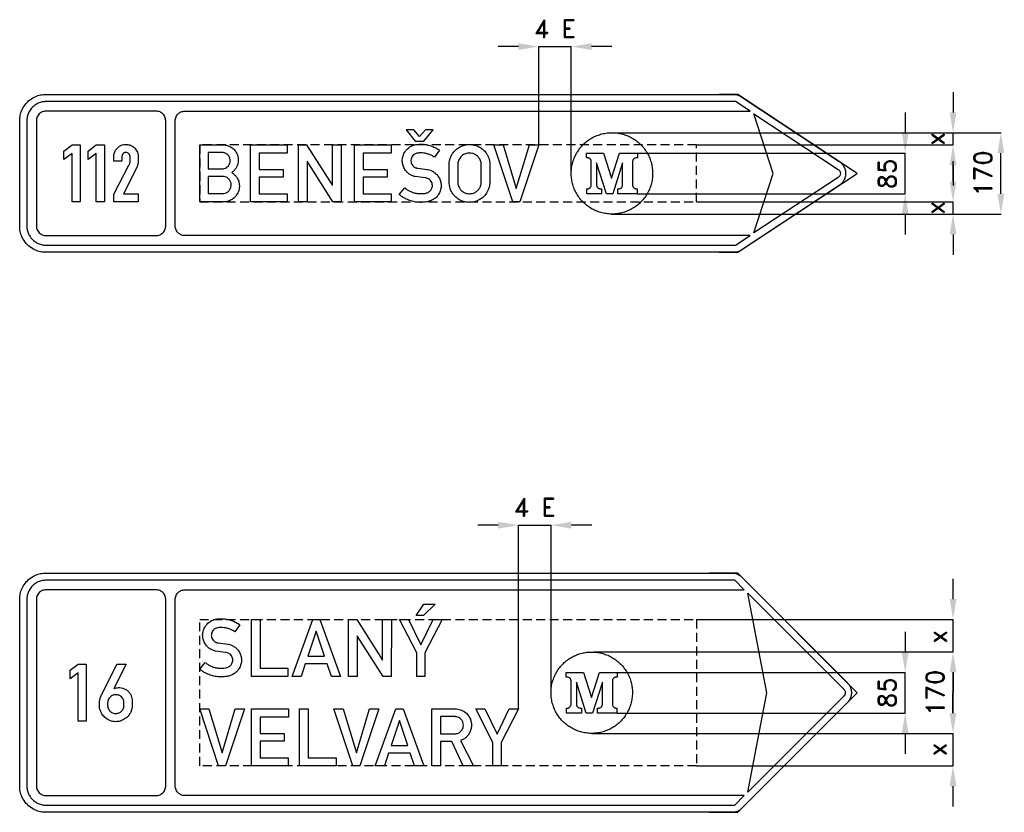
# Model space of a CAD drawing. Header units: millimetres. Extents: x -250 to 9561, y -312 to 1725.
# Tile 4 of 4: x 7504 to 9561, y 0 to 1656. Entities that reach past the tile are written whole.
import ezdxf

# ---------------------------------------------------------------- set-up
doc = ezdxf.new("R2010")
doc.units = ezdxf.units.MM
doc.header["$LTSCALE"] = 5
doc.linetypes.add('ČÁRKOVANÁX2', pattern=[1.5, 1, -0.5])
doc.layers.add('Kóty', color=2, linetype='Continuous')
doc.layers.add('Značka', color=7, linetype='Continuous')
doc.styles.get("Standard").update_dxf_attribs({"font": 'romand.shx', "height": 37.5})

msp = doc.modelspace()

# ---------------------------------------------------------------- linework, layer by layer
at = {"layer": 'Kóty'}
for p, q in [((8545.7, 1600.1), (8503.2, 1600.1)), ((8588.2, 1394.7), (8588.2, 1600.3)), ((8588.2, 1600.1), (8656.2, 1600.1)), ((8656.2, 1333.2), (8656.2, 1600.3)), ((8741.2, 1600.1), (8698.7, 1600.1)), ((9453.9, 1505.2), (9453.9, 1462.7)), ((9353.9, 1462.7), (9353.9, 1420.2)), ((8740.7, 1420.2), (9554.1, 1420.2)), ((8917.9, 1394.7), (9454.1, 1394.7)), ((8794.3, 1377.7), (9354.1, 1377.7)), ((9453.9, 1318.2), (9453.9, 1360.7)), ((9553.9, 1292.7), (9553.9, 1377.7)), ((9453.9, 1352.2), (9453.9, 1309.7)), ((8793.8, 1292.7), (9354.1, 1292.7)), ((8917.9, 1275.7), (9454.1, 1275.7)), ((8740.1, 1250.2), (9454.1, 1250.2)), ((8740.1, 1250.2), (9554.1, 1250.2)), ((9353.9, 1250.2), (9353.9, 1207.7)), ((9453.9, 1207.7), (9453.9, 1165.2)), ((8503.5, 599.9), (8461, 599.9)), ((8546, 216), (8546, 600.1)), ((8546, 599.9), (8614, 599.9)), ((8614, 249.5), (8614, 600.1)), ((8699, 599.9), (8656.5, 599.9)), ((9453.9, 445.5), (9453.9, 488)), ((8917.8, 403), (9454.1, 403)), ((9353.9, 377.4), (9353.9, 334.9)), ((8703.6, 335), (9454.1, 335)), ((8752.2, 292.4), (9354.1, 292.4)), ((9453.9, 292.5), (9453.9, 250)), ((9453.9, 207.4), (9453.9, 292.4)), ((9453.7, 207.4), (9453.7, 249.9)), ((8751.6, 207.4), (9354.1, 207.4)), ((8699.5, 164.9), (9454.1, 164.9)), ((8704.3, 164.9), (9453.9, 164.9)), ((9353.9, 164.9), (9353.9, 122.4)), ((8918, 96.9), (9453.9, 96.9)), ((9453.7, 54.4), (9453.7, 11.9))]:
    msp.add_line(p, q, dxfattribs=at)
for points in [[(9453.9, 1394.7), (9453.9, 1420.2)], [(9353.9, 1292.7), (9353.9, 1377.7)], [(9453.9, 1250.2), (9453.9, 1275.7)], [(9453.9, 334.9), (9453.9, 402.9)], [(9353.9, 207.4), (9353.9, 292.4)], [(9453.9, 96.9), (9453.9, 164.9)]]:
    msp.add_lwpolyline(points, dxfattribs=at)
for points in [[(8545.7, 1607.2), (8545.7, 1593), (8588.2, 1600.1)], [(8698.7, 1607.2), (8698.7, 1593), (8656.2, 1600.1)], [(9446.8, 1462.7), (9461, 1462.7), (9453.9, 1420.2)], [(9346.8, 1420.2), (9361, 1420.2), (9353.9, 1377.7)], [(9546.8, 1377.7), (9561, 1377.7), (9553.9, 1420.2)], [(9446.8, 1352.2), (9461, 1352.2), (9453.9, 1394.7)], [(9446.8, 1318.2), (9461, 1318.2), (9453.9, 1275.7)], [(9346.8, 1250.2), (9361, 1250.2), (9353.9, 1292.7)], [(9546.8, 1292.7), (9561, 1292.7), (9553.9, 1250.2)], [(9446.8, 1207.7), (9461, 1207.7), (9453.9, 1250.2)], [(8503.5, 607), (8503.5, 592.8), (8546, 599.9)], [(8656.5, 607), (8656.5, 592.8), (8614, 599.9)], [(9446.8, 445.5), (9461, 445.5), (9453.9, 403)], [(9346.8, 334.9), (9361, 334.9), (9353.9, 292.4)], [(9446.8, 292.5), (9461, 292.5), (9453.9, 335)], [(9446.8, 292.4), (9461, 292.4), (9453.9, 334.9)], [(9346.8, 164.9), (9361, 164.9), (9353.9, 207.4)], [(9446.6, 207.4), (9460.8, 207.4), (9453.7, 164.9)], [(9446.8, 207.4), (9461, 207.4), (9453.9, 164.9)], [(9446.6, 54.4), (9460.8, 54.4), (9453.7, 96.9)]]:
    msp.add_solid(points, dxfattribs=at)
at = {"layer": 'Značka', "color": 5}
for points in [[(7558.9, 1170.2), (7556, 1170.3), (7553.1, 1170.5, -0.055717), (7541.9, 1172.8, -0.056169), (7531.4, 1177.6, -0.069686), (7519.9, 1186.2, -0.068355), (7511.3, 1197.7, -0.05643), (7506.4, 1208.2, -0.061123), (7504.2, 1219.4, -0.012203), (7504, 1222.3, -0.004068), (7503.9, 1225.2), (7503.9, 1445.2, -0.003578), (7504, 1448.1, -0.010727), (7504.2, 1450.9, -0.055715), (7506.5, 1462.2, -0.056163), (7511.3, 1472.7, -0.069691), (7519.9, 1484.1, -0.068358), (7531.4, 1492.8, -0.056432), (7541.9, 1497.6, -0.061128), (7553.1, 1499.9), (7556, 1500.1), (7558.9, 1500.2), (8996.4, 1500.2), (8997.1, 1500.2, -0.006036), (8997.8, 1500.1, -0.031284), (9000.7, 1499.8, -0.030287), (9003.6, 1499.1, -0.031363), (9006.3, 1498.1, -0.034691), (9008.9, 1496.8), (9009.5, 1496.4), (9010.2, 1496.1), (9216, 1360.2), (9217.2, 1359.4), (9218.3, 1358.5, -0.052588), (9222.6, 1354.3, -0.052731), (9225.9, 1349.4, -0.065605), (9228.6, 1342.5, -0.065801), (9229.4, 1335.2, -0.065493), (9228.6, 1327.9, -0.063858), (9225.9, 1321, -0.052748), (9222.6, 1316, -0.0576), (9218.3, 1311.9), (9217.2, 1311), (9216, 1310.1), (9010.2, 1174.3), (9009.5, 1173.9), (9008.9, 1173.6, -0.031314), (9006.3, 1172.2, -0.030289), (9003.6, 1171.2, -0.031354), (9000.7, 1170.5, -0.034674), (8997.8, 1170.2, -0.006865), (8997.1, 1170.2, -0.002263), (8996.4, 1170.2), (7558.9, 1170.2)], [(9029.7, 1205.2), (7848.9, 1205.2), (7847.8, 1205.2), (7846.8, 1205.3, -0.055726), (7842.7, 1206.1, -0.056165), (7838.9, 1207.9, -0.069701), (7834.7, 1211, -0.06835), (7831.6, 1215.2, -0.056428), (7829.8, 1219, -0.061122), (7829, 1223.1, -0.012228), (7828.9, 1224.1, -0.004056), (7828.9, 1225.2), (7828.9, 1445.2, -0.00359), (7828.9, 1446.2, -0.010759), (7829, 1447.3, -0.055709), (7829.8, 1451.4, -0.056159), (7831.6, 1455.2, -0.069682), (7834.7, 1459.3, -0.068367), (7838.9, 1462.5, -0.056439), (7842.7, 1464.3, -0.061113), (7846.8, 1465.1), (7847.8, 1465.1), (7848.9, 1465.2), (9029.7, 1465.2), (8999.4, 1485.2), (7558.9, 1485.2), (7556.8, 1485.1), (7554.7, 1485, 0.055713), (7546.5, 1483.3, 0.056169), (7538.9, 1479.8, 0.069689), (7530.6, 1473.5, 0.068351), (7524.2, 1465.2, 0.056428), (7520.7, 1457.5, 0.061122), (7519.1, 1449.4, 0.012203), (7519, 1447.3, 0.004071), (7518.9, 1445.2), (7518.9, 1225.2, 0.003578), (7519, 1223.1, 0.010726), (7519.1, 1221, 0.055716), (7520.8, 1212.8, 0.056165), (7524.2, 1205.2, 0.069688), (7530.6, 1196.9, 0.068355), (7538.9, 1190.5, 0.056435), (7546.5, 1187, 0.061122), (7554.7, 1185.4), (7556.8, 1185.3), (7558.9, 1185.2), (8999.4, 1185.2), (9029.7, 1205.2)], [(7538.9, 1445.2), (7538.9, 1225.2), (7538.9, 1224.1, 0.010719), (7539, 1223.1, 0.05571), (7539.8, 1219, 0.056163), (7541.6, 1215.2, 0.069688), (7544.7, 1211, 0.068364), (7548.9, 1207.9, 0.056428), (7552.7, 1206.1, 0.061129), (7556.8, 1205.3), (7557.8, 1205.2), (7558.9, 1205.2), (7788.9, 1205.2), (7789.9, 1205.2), (7791, 1205.3, 0.055728), (7795.1, 1206.1, 0.056168), (7798.9, 1207.9, 0.069701), (7803.1, 1211, 0.068355), (7806.2, 1215.2, 0.056435), (7808, 1219, 0.061122), (7808.8, 1223.1, 0.0122), (7808.9, 1224.1, 0.004085), (7808.9, 1225.2), (7808.9, 1445.2), (7808.9, 1446.2, 0.010701), (7808.8, 1447.3, 0.055709), (7807.9, 1451.4, 0.056165), (7806.2, 1455.2, 0.069691), (7803.1, 1459.3, 0.068364), (7798.9, 1462.5, 0.056441), (7795.1, 1464.3, 0.061114), (7791, 1465.1), (7789.9, 1465.1), (7788.9, 1465.2), (7558.9, 1465.2), (7557.8, 1465.1), (7556.8, 1465.1, 0.055698), (7552.7, 1464.2, 0.056169), (7548.9, 1462.5, 0.069684), (7544.7, 1459.4, 0.068356), (7541.6, 1455.2, 0.056428), (7539.8, 1451.4, 0.061122), (7539, 1447.3, 0.012207), (7538.9, 1446.2, 0.004067), (7538.9, 1445.2)], [(7538.9, 1445.2), (7538.9, 1225.2), (7538.9, 1224.1, 0.010719), (7539, 1223.1, 0.05571), (7539.8, 1219, 0.056163), (7541.6, 1215.2, 0.069688), (7544.7, 1211, 0.068364), (7548.9, 1207.9, 0.056428), (7552.7, 1206.1, 0.061129), (7556.8, 1205.3), (7557.8, 1205.2), (7558.9, 1205.2), (7788.9, 1205.2), (7789.9, 1205.2), (7791, 1205.3, 0.055728), (7795.1, 1206.1, 0.056168), (7798.9, 1207.9, 0.069701), (7803.1, 1211, 0.068355), (7806.2, 1215.2, 0.056435), (7808, 1219, 0.061122), (7808.8, 1223.1, 0.0122), (7808.9, 1224.1, 0.004085), (7808.9, 1225.2), (7808.9, 1445.2), (7808.9, 1446.2, 0.010701), (7808.8, 1447.3, 0.055709), (7807.9, 1451.4, 0.056165), (7806.2, 1455.2, 0.069691), (7803.1, 1459.3, 0.068364), (7798.9, 1462.5, 0.056441), (7795.1, 1464.3, 0.061114), (7791, 1465.1), (7789.9, 1465.1), (7788.9, 1465.2), (7558.9, 1465.2), (7557.8, 1465.1), (7556.8, 1465.1, 0.055698), (7552.7, 1464.2, 0.056169), (7548.9, 1462.5, 0.069684), (7544.7, 1459.4, 0.068356), (7541.6, 1455.2, 0.056428), (7539.8, 1451.4, 0.061122), (7539, 1447.3, 0.012207), (7538.9, 1446.2, 0.004067), (7538.9, 1445.2)], [(9038, 1210.7), (9078, 1335.2), (9038, 1459.7), (9214, 1343.5), (9214.4, 1343.2), (9214.8, 1342.9, -0.052589), (9216.2, 1341.6, -0.052735), (9217.3, 1339.9, -0.065609), (9218.2, 1337.6, -0.065881), (9218.5, 1335.2, -0.065543), (9218.2, 1332.7, -0.063794), (9217.3, 1330.4, -0.052792), (9216.2, 1328.8, -0.05763), (9214.8, 1327.4), (9214.4, 1327.1), (9214, 1326.8), (9038, 1210.7)], [(7700.5, 1275.7), (7700.5, 1291.6), (7732.2, 1352.2), (7732.7, 1353), (7733.1, 1353.9, 0.0252), (7733.6, 1355), (7733.9, 1356.2, 0.017076), (7734.2, 1357.3, 0.03791), (7734.4, 1358.5, 0.013918), (7734.4, 1358.9, 0.004614), (7734.4, 1359.4), (7734.4, 1370.5), (7734.4, 1371.1, 0.016622), (7734.3, 1371.6, 0.08198), (7733.6, 1373.7, 0.063953), (7732.4, 1375.5, 0.077652), (7730.2, 1377.4, 0.090373), (7727.6, 1378.5, 0.119807), (7723.8, 1378.5, 0.119959), (7720.4, 1376.8, 0.105402), (7718.3, 1374.3, 0.117474), (7717.4, 1371.2, 0.013256), (7717.4, 1370.8, 0.004417), (7717.4, 1370.4), (7717.4, 1360.5), (7700.5, 1360.5), (7700.5, 1371.2, -0.001441), (7700.5, 1371.8, -0.004437), (7700.5, 1372.3, -0.043388), (7701.1, 1376.3, -0.044629), (7702.4, 1380, -0.08393), (7706.5, 1386.7, -0.078534), (7712.7, 1391.8, -0.063899), (7718.3, 1394.5, -0.067317), (7724.5, 1395.7, -0.100459), (7733.8, 1394.5, -0.097005), (7742.3, 1389.7, -0.102915), (7748.9, 1381.7, -0.126679), (7751.4, 1372.1), (7751.4, 1371.6), (7751.4, 1371), (7751.4, 1359.3, -0.001379), (7751.4, 1358.9, -0.004025), (7751.4, 1358.5, -0.021197), (7751.2, 1356.5, -0.012393), (7750.8, 1354.5, -0.016368), (7750.3, 1352.1, -0.029102), (7749.5, 1349.7), (7749.4, 1349.4), (7749.3, 1349), (7720.7, 1292.7), (7751.5, 1292.7), (7751.5, 1275.7), (7700.5, 1275.7)], [(7879.9, 1275.7), (7879.9, 1394.7), (7928.8, 1394.7), (7930, 1394.6), (7931.2, 1394.6, -0.053523), (7937.9, 1393.4, -0.058874), (7944.3, 1390.8, -0.084098), (7952.1, 1384.8, -0.083987), (7957.5, 1376.7, -0.052898), (7959.6, 1371, -0.048086), (7960.6, 1364.9, -0.047699), (7960.4, 1358.8, -0.051694), (7959.1, 1352.8, -0.05781), (7956.3, 1346.6, -0.056927), (7952.2, 1341.2, -0.019005), (7950.6, 1339.6, -0.01918), (7949, 1338.2), (7948.1, 1337.5), (7947.2, 1336.8), (7948.4, 1335.9), (7949.6, 1335, -0.045536), (7954.5, 1330.5, -0.053985), (7958.5, 1325.1, -0.077426), (7962, 1316.5, -0.076327), (7962.8, 1307.3, -0.084936), (7960.7, 1297, -0.082722), (7955.3, 1287.9, -0.067284), (7949.3, 1282, -0.06755), (7941.9, 1277.9, -0.045463), (7936.7, 1276.3, -0.04876), (7931.3, 1275.7), (7930.3, 1275.7), (7929.3, 1275.7), (7879.9, 1275.7)], [(7898, 1378.7), (7898, 1344.7), (7926.5, 1344.7), (7927.6, 1344.8), (7928.8, 1344.8, 0.091638), (7933.8, 1346.2, 0.080749), (7938.2, 1349.3, 0.08131), (7941.6, 1353.5, 0.086095), (7943.4, 1358.6, 0.08746), (7943.6, 1364.1, 0.085843), (7941.9, 1369.3, 0.081925), (7938.9, 1373.6, 0.078646), (7934.6, 1376.8, 0.046715), (7932, 1378, 0.054002), (7929.2, 1378.6), (7928.6, 1378.6), (7927.9, 1378.7), (7898, 1378.7)], [(8308.6, 1304.9), (8309.8, 1303.9, 0.007148), (8310.9, 1303, 0.039109), (8316.4, 1299.4, 0.032087), (8322.3, 1296.6, 0.03265), (8328.7, 1294.4, 0.039891), (8335.3, 1293.2, 0.024489), (8339.7, 1292.8, 0.01432), (8344.2, 1292.9, 0.035312), (8350.9, 1293.4, 0.084135), (8357.2, 1295.5, 0.055206), (8360.1, 1297.4, 0.056025), (8362.6, 1299.9, 0.0573), (8364.5, 1302.8, 0.056926), (8365.7, 1306.1, 0.062845), (8366.1, 1309.9, 0.064434), (8365.6, 1313.7, 0.085849), (8363.6, 1318.5, 0.089188), (8360, 1322.3, 0.07182), (8356.3, 1324.5, 0.059307), (8352.1, 1325.7), (8351.6, 1325.7), (8351.1, 1325.8), (8330.4, 1328.5), (8329.5, 1328.7), (8328.7, 1329, -0.017774), (8324.7, 1330.3, -0.032305), (8320.9, 1332, -0.062187), (8315, 1336, -0.05528), (8310.2, 1341.3, -0.068822), (8305.6, 1349.4, -0.072887), (8303.5, 1358.4, -0.074674), (8303.7, 1367.6, -0.072264), (8306.7, 1376.4, -0.094601), (8314.2, 1386.8, -0.103593), (8325, 1393.5, -0.055203), (8331.8, 1395.4, -0.035096), (8338.8, 1396.1, -0.029409), (8346.8, 1396, -0.030642), (8354.7, 1394.8, -0.032942), (8363.2, 1392.6, -0.029909), (8371.3, 1389.3, -0.019585), (8375.5, 1387.3, -0.028937), (8379.4, 1384.8), (8380.2, 1384.2), (8380.9, 1383.7), (8370.7, 1369), (8369.4, 1369.9, 0.005195), (8368, 1370.7, 0.031818), (8361.7, 1373.8, 0.035472), (8355.1, 1376.1, 0.037908), (8348.3, 1377.5, 0.035605), (8341.3, 1377.9, 0.05695), (8333.8, 1377.2, 0.118684), (8327.3, 1374.1, 0.089577), (8324, 1370.5, 0.077151), (8322, 1366, 0.050974), (8321.4, 1362.9, 0.055001), (8321.5, 1359.8, 0.07657), (8322.7, 1355.4, 0.07019), (8325.2, 1351.6, 0.053199), (8327.5, 1349.2, 0.057403), (8330.3, 1347.4, 0.030535), (8331.8, 1346.7, 0.032979), (8333.4, 1346.3, 0.019644), (8334.6, 1346, 0.006504), (8335.9, 1345.9), (8355.5, 1343.3), (8356.2, 1343.2, -0.005717), (8356.8, 1343.1, -0.057691), (8362.4, 1341.6, -0.045357), (8367.5, 1339, -0.062114), (8374.4, 1333.6, -0.068461), (8379.6, 1326.8, -0.067352), (8383, 1319.1, -0.064545), (8384.2, 1310.8, -0.073543), (8383.3, 1301.2, -0.075693), (8379.5, 1292.3, -0.065672), (8374.5, 1285.7, -0.06668), (8368, 1280.7, -0.056086), (8361, 1277.5, -0.038295), (8353.5, 1275.6, -0.042199), (8342.8, 1274.6, -0.042477), (8332.1, 1275.3, -0.040677), (8321.6, 1277.7, -0.036914), (8311.6, 1281.6, -0.028951), (8305, 1285.1, -0.038935), (8299, 1289.4, -0.006153), (8298, 1290.3), (8297, 1291.2), (8308.6, 1304.9)], [(8401.1, 1354.3), (8401.1, 1355.2), (8401.2, 1356.2, -0.030686), (8401.9, 1361.2, -0.031065), (8403.2, 1366.1, -0.066297), (8407.7, 1375.9, -0.068472), (8414.8, 1384.2, -0.061854), (8422.5, 1390, -0.059931), (8431.4, 1393.7, -0.057342), (8440.5, 1395.5, -0.057584), (8449.9, 1395.1, -0.056914), (8458.8, 1392.8, -0.057499), (8467, 1388.6, -0.055379), (8473.9, 1383, -0.053459), (8479.5, 1376.1, -0.043032), (8482.8, 1370.1, -0.048855), (8484.9, 1363.6, -0.022739), (8485.6, 1360.1, -0.012965), (8486, 1356.5), (8486.1, 1355.9), (8486.1, 1355.4), (8486.1, 1315.5), (8486, 1314.6), (8485.9, 1313.7, -0.035784), (8484.7, 1306.3, -0.047835), (8482.2, 1299.2, -0.07879), (8475.8, 1289.3, -0.073095), (8466.7, 1281.6, -0.060116), (8458.1, 1277.2, -0.059847), (8448.7, 1275, -0.071109), (8437, 1275, -0.074186), (8425.8, 1278.4, -0.06604), (8417, 1283.8, -0.061699), (8409.8, 1291.2, -0.047079), (8405.7, 1297.6, -0.053865), (8402.9, 1304.6, -0.030208), (8401.9, 1309.2, -0.017685), (8401.3, 1313.9), (8401.2, 1315), (8401.1, 1316.1), (8401.1, 1354.3)], [(8419.2, 1354.2), (8419.2, 1316.1), (8419.3, 1315.4), (8419.3, 1314.7, 0.037616), (8420, 1310.9, 0.041676), (8421.2, 1307.3, 0.062903), (8424, 1302.4, 0.060173), (8427.9, 1298.3, 0.059427), (8432.5, 1295.2, 0.064329), (8437.6, 1293.2, 0.050505), (8441.9, 1292.6, 0.044565), (8446.2, 1292.8, 0.073918), (8453.6, 1294.7, 0.085005), (8459.9, 1298.8, 0.073628), (8464.1, 1303.7, 0.063589), (8466.9, 1309.5, 0.033193), (8467.7, 1312.5, 0.042637), (8468.1, 1315.5), (8468.1, 1315.8), (8468.1, 1316.2), (8468.1, 1354.1), (8468.1, 1354.8), (8468.1, 1355.5, 0.062598), (8467.4, 1359.6, 0.048312), (8465.8, 1363.6, 0.076906), (8461.4, 1370, 0.08378), (8455.3, 1374.6, 0.069864), (8449.6, 1376.9, 0.066682), (8443.4, 1377.6, 0.088518), (8435, 1376.1, 0.098118), (8427.7, 1371.8, 0.062844), (8424.1, 1367.8, 0.051376), (8421.4, 1363.2, 0.039517), (8420, 1359.4, 0.050738), (8419.3, 1355.5), (8419.3, 1354.9), (8419.2, 1354.2)], [(7898, 1328.9), (7898, 1292.8), (7926.6, 1292.8), (7927.7, 1292.8), (7928.8, 1292.9, 0.058713), (7933.1, 1293.7, 0.063105), (7937, 1295.5, 0.084062), (7941.5, 1299.1, 0.085728), (7944.4, 1304, 0.082254), (7945.8, 1309.3, 0.080975), (7945.4, 1314.7, 0.088842), (7943, 1320.4, 0.084254), (7938.9, 1325, 0.065597), (7935.2, 1327.4, 0.080399), (7931, 1328.6), (7929.9, 1328.8), (7928.7, 1328.9), (7898, 1328.9)], [(7503.9, 54.9), (7503.9, 444.9, -0.003577), (7504, 447.8, -0.010727), (7504.2, 450.7, -0.055715), (7506.5, 461.9, -0.056166), (7511.3, 472.4, -0.069689), (7519.9, 483.9, -0.068353), (7531.4, 492.6, -0.056425), (7541.9, 497.4, -0.061123), (7553.1, 499.6), (7556, 499.8), (7558.9, 499.9), (8993.5, 499.9), (8994.5, 499.9, -0.008068), (8995.5, 499.9, -0.042023), (8999.4, 499.3, -0.0409), (9003.1, 498, -0.042253), (9006.6, 496.3, -0.046616), (9009.8, 493.9), (9010.5, 493.3), (9011.2, 492.6), (9232.7, 271.1), (9233.7, 270), (9234.8, 268.8, -0.055728), (9238.2, 263.6, -0.056158), (9240.4, 257.7, -0.069695), (9241.5, 249.9, -0.06834), (9240.4, 242.2, -0.056405), (9238.3, 236.3, -0.06112), (9234.8, 231.1), (9233.8, 229.9), (9232.7, 228.7), (9011.2, 7.3), (9010.5, 6.6), (9009.8, 5.9, -0.042026), (9006.6, 3.6, -0.040912), (9003.1, 1.8, -0.042256), (8999.4, 0.6, -0.046626), (8995.5, 0, -0.009281), (8994.5, 0, -0.003092), (8993.5, -0.1), (7558.9, -0.1, -0.003577), (7556, 0, -0.010727), (7553.1, 0.2, -0.055715), (7541.9, 2.5, -0.056166), (7531.4, 7.3, -0.06969), (7519.9, 16, -0.068355), (7511.3, 27.4, -0.056428), (7506.4, 37.9, -0.061122), (7504.2, 49.2, -0.012202), (7504, 52.1, -0.004068), (7503.9, 54.9)], [(9017.7, 34.9), (7848.9, 34.9, -0.003576), (7847.8, 35, -0.010723), (7846.8, 35, -0.055716), (7842.7, 35.9, -0.056165), (7838.9, 37.6, -0.069688), (7834.7, 40.8, -0.068355), (7831.6, 44.9, -0.056435), (7829.8, 48.8, -0.061122), (7829, 52.8), (7828.9, 53.9), (7828.9, 54.9), (7828.9, 444.9, -0.00359), (7828.9, 446, -0.010705), (7829, 447, -0.055714), (7829.8, 451.1, -0.056168), (7831.6, 454.9, -0.069687), (7834.7, 459.1, -0.068351), (7838.9, 462.3, -0.056435), (7842.7, 464, -0.061122), (7846.8, 464.8), (7847.8, 464.9), (7848.9, 464.9), (9017.7, 464.9), (8997.7, 484.9), (7558.9, 484.9), (7556.8, 484.9), (7554.7, 484.7, 0.055713), (7546.5, 483, 0.056166), (7538.9, 479.6, 0.069689), (7530.6, 473.3, 0.068357), (7524.2, 464.9, 0.056427), (7520.7, 457.3, 0.061122), (7519.1, 449.1, 0.012202), (7519, 447, 0.004069), (7518.9, 444.9), (7518.9, 54.9, 0.003578), (7519, 52.8, 0.010727), (7519.1, 50.8, 0.055714), (7520.8, 42.6, 0.056165), (7524.2, 34.9, 0.06969), (7530.6, 26.6, 0.068355), (7538.9, 20.3, 0.056428), (7546.5, 16.8, 0.061122), (7554.7, 15.2, 0.012202), (7556.8, 15, 0.004068), (7558.9, 14.9), (8997.7, 14.9), (9017.7, 34.9)], [(7558.9, 34.9), (7788.9, 34.9, 0.003577), (7789.9, 35, 0.010731), (7791, 35, 0.055714), (7795.1, 35.9, 0.056165), (7798.9, 37.6, 0.069687), (7803.1, 40.8, 0.068355), (7806.2, 44.9, 0.056435), (7808, 48.8, 0.061122), (7808.8, 52.8), (7808.9, 53.9), (7808.9, 54.9), (7808.9, 444.9, 0.00359), (7808.9, 446, 0.010705), (7808.8, 447, 0.055712), (7807.9, 451.1, 0.056171), (7806.2, 454.9, 0.069694), (7803.1, 459.1, 0.068355), (7798.9, 462.3, 0.056422), (7795.1, 464, 0.061129), (7791, 464.8), (7789.9, 464.9), (7788.9, 464.9), (7558.9, 464.9), (7557.8, 464.9), (7556.8, 464.8, 0.055727), (7552.7, 464, 0.056163), (7548.9, 462.3, 0.069694), (7544.7, 459.1, 0.068359), (7541.6, 454.9, 0.056432), (7539.8, 451.1, 0.061123), (7539, 447, 0.012205), (7538.9, 446, 0.004068), (7538.9, 444.9), (7538.9, 54.9, 0.003575), (7538.9, 53.9, 0.010724), (7539, 52.8, 0.055714), (7539.8, 48.8, 0.056165), (7541.6, 44.9, 0.06969), (7544.7, 40.8, 0.068356), (7548.9, 37.6, 0.056428), (7552.7, 35.9, 0.061122), (7556.8, 35, 0.012203), (7557.8, 35, 0.004064), (7558.9, 34.9)], [(9024.8, 42), (9064.8, 249.9), (9024.8, 457.9), (9225.6, 257), (9226, 256.6), (9226.3, 256.2), (9227.5, 254.5), (9228.2, 252.5, -0.06968), (9228.6, 249.9, -0.068354), (9228.2, 247.3), (9227.5, 245.4), (9226.3, 243.6), (9226, 243.2), (9225.6, 242.9), (9024.8, 42)], [(7891.6, 313.1), (7892.7, 312.2, 0.007165), (7893.8, 311.3, 0.039105), (7899.3, 307.7, 0.032085), (7905.2, 304.8, 0.032647), (7911.6, 302.6, 0.039896), (7918.2, 301.4, 0.024482), (7922.6, 301.1, 0.01432), (7927.1, 301.1, 0.035317), (7933.9, 301.7, 0.08415), (7940.2, 303.8, 0.055194), (7943.1, 305.6, 0.056043), (7945.5, 308.1, 0.057317), (7947.4, 311.1, 0.056924), (7948.6, 314.4, 0.062814), (7949.1, 318.2, 0.064426), (7948.6, 322, 0.085858), (7946.5, 326.8, 0.089188), (7943, 330.6, 0.071827), (7939.2, 332.7, 0.059295), (7935.1, 333.9), (7934.6, 334), (7934, 334.1), (7913.3, 336.7), (7912.5, 337), (7911.6, 337.2, -0.017778), (7907.6, 338.6, -0.032305), (7903.8, 340.3, -0.062184), (7897.9, 344.3, -0.055274), (7893.1, 349.6, -0.068822), (7888.5, 357.6, -0.072902), (7886.4, 366.6, -0.074671), (7886.6, 375.8, -0.072262), (7889.6, 384.7, -0.094608), (7897.1, 395.1, -0.103595), (7907.9, 401.8, -0.055213), (7914.7, 403.7, -0.035105), (7921.8, 404.4, -0.029413), (7929.7, 404.2, -0.030642), (7937.6, 403.1, -0.03294), (7946.1, 400.9, -0.029918), (7954.3, 397.6, -0.019588), (7958.4, 395.5, -0.028926), (7962.3, 393), (7963.1, 392.5), (7963.8, 391.9), (7953.6, 377.3), (7952.3, 378.1, 0.005142), (7951, 378.9, 0.031824), (7944.7, 382.1, 0.035477), (7938, 384.4, 0.037912), (7931.3, 385.8, 0.035614), (7924.2, 386.2, 0.056951), (7916.8, 385.4, 0.118686), (7910.2, 382.4, 0.089576), (7906.9, 378.8, 0.07715), (7904.9, 374.2, 0.050948), (7904.3, 371.1, 0.055001), (7904.4, 368, 0.076574), (7905.6, 363.7, 0.070202), (7908.1, 359.8, 0.053212), (7910.4, 357.4, 0.05742), (7913.2, 355.6, 0.030584), (7914.7, 355, 0.032967), (7916.3, 354.5, 0.019615), (7917.5, 354.3, 0.006528), (7918.8, 354.1), (7938.4, 351.5), (7939.1, 351.5, -0.005678), (7939.8, 351.4, -0.057688), (7945.3, 349.9, -0.045357), (7950.4, 347.2, -0.062112), (7957.3, 341.9, -0.068462), (7962.6, 335, -0.067354), (7965.9, 327.4, -0.064542), (7967.2, 319.1, -0.073536), (7966.2, 309.5, -0.075691), (7962.4, 300.6, -0.065677), (7957.4, 294, -0.066688), (7951, 289, -0.056082), (7944, 285.7, -0.038293), (7936.5, 283.9, -0.042202), (7925.7, 282.8, -0.042474), (7915, 283.6, -0.040683), (7904.5, 285.9, -0.036905), (7894.5, 289.8, -0.028958), (7887.9, 293.3, -0.038944), (7882, 297.6, -0.006141), (7880.9, 298.5), (7879.9, 299.4), (7891.6, 313.1)], [(7726.1, 309.4), (7700.5, 258.5), (7702, 259, -0.008974), (7703.5, 259.5, -0.039139), (7708.1, 260.4, -0.045944), (7712.9, 260.5, -0.066132), (7719.4, 259.4, -0.062058), (7725.4, 256.6, -0.064473), (7730.9, 252.4, -0.067452), (7735.1, 246.9, -0.060648), (7737.6, 241.4, -0.06297), (7738.6, 235.4, -0.00543), (7738.7, 234.7), (7738.7, 234.1), (7738.7, 222.6), (7738.7, 221.7, -0.005624), (7738.7, 220.9, -0.057602), (7737.6, 214.2, -0.056117), (7735.1, 207.9, -0.06555), (7730.5, 201.2, -0.06113), (7724.3, 195.8, -0.069336), (7716.1, 191.3, -0.0745), (7706.9, 189.4, -0.086605), (7696, 190.4, -0.08533), (7686.1, 195, -0.08012), (7678.3, 201.8, -0.076174), (7673.1, 210.7, -0.044512), (7671.4, 215.8, -0.055002), (7670.7, 221.1, -0.006127), (7670.7, 221.9), (7670.7, 222.6), (7670.7, 230.5), (7670.7, 231.2), (7670.8, 231.8, -0.015263), (7671.1, 234.5, -0.023881), (7671.7, 237.2, -0.024147), (7672.4, 239.6, -0.019816), (7673.4, 242, -0.004662), (7673.8, 242.8), (7674.1, 243.6), (7706.9, 309.4), (7726.1, 309.4)], [(7687.6, 229.6), (7687.6, 222.5), (7687.7, 222), (7687.8, 221.4, 0.046132), (7688.8, 217.5, 0.065932), (7690.6, 213.8, 0.065635), (7693, 210.9, 0.058919), (7696, 208.7, 0.067219), (7700, 207, 0.069356), (7704.4, 206.4, 0.072193), (7709.1, 206.9, 0.06872), (7713.4, 208.8, 0.044871), (7715.8, 210.4, 0.047767), (7717.9, 212.5, 0.063447), (7720, 215.8, 0.065649), (7721.2, 219.5, 0.021296), (7721.5, 221, 0.007105), (7721.7, 222.6), (7721.7, 229.5, 0.00309), (7721.6, 230.3, 0.009336), (7721.5, 231.2, 0.051267), (7720.7, 234.5, 0.055525), (7719.2, 237.6, 0.075001), (7716.3, 241.2, 0.07237), (7712.4, 243.8, 0.044089), (7709.8, 244.9, 0.043729), (7707.1, 245.5, 0.018562), (7705.9, 245.6, 0.017925), (7704.7, 245.7, 0.057595), (7700.8, 245.2, 0.060855), (7697.1, 243.9, 0.069266), (7693.4, 241.5, 0.070575), (7690.6, 238.3, 0.064057), (7688.7, 234.7, 0.060753), (7687.8, 230.7, 0.006572), (7687.7, 230.2), (7687.6, 229.6)], [(8364.9, 96.9), (8364.9, 215.9), (8415, 215.9), (8415.7, 215.9, -0.005414), (8416.4, 215.9, -0.052879), (8422, 215.1, -0.045259), (8427.4, 213.2, -0.068751), (8435.4, 208.4, -0.074106), (8441.6, 201.6, -0.062852), (8445.4, 194.9, -0.059665), (8447.4, 187.5, -0.05513), (8447.8, 180.2, -0.055167), (8446.6, 173.1, -0.062309), (8443.6, 165.5, -0.063044), (8438.8, 158.9, -0.052735), (8433.8, 154.4, -0.055197), (8428.1, 151.1), (8426.5, 150.4), (8424.8, 149.7), (8452.1, 96.9), (8430.7, 96.9), (8406.4, 147.9), (8383, 147.9), (8383, 96.9), (8364.9, 96.9)], [(8383, 199.9), (8383, 163.8), (8412.2, 163.8, 0.001998), (8412.9, 163.8, 0.005993), (8413.6, 163.9, 0.040794), (8416.9, 164.4, 0.049412), (8420.1, 165.5, 0.110768), (8426.3, 170, 0.114758), (8430.1, 176.8, 0.085156), (8430.9, 182.1, 0.080084), (8430, 187.4, 0.084075), (8427.3, 192.6, 0.081234), (8423.1, 196.7, 0.067109), (8419.2, 198.9, 0.082128), (8414.8, 199.8), (8414.3, 199.9), (8413.8, 199.9), (8383, 199.9)]]:
    msp.add_lwpolyline(points, format="xyb", dxfattribs=at)
at = {"layer": 'Značka', "color": 7}
for points in [[(8965.4, 1170.2), (9003.9, 1170.2), (9253.9, 1335.2), (9003.9, 1500.2), (8965.4, 1500.2)], [(8945, -0.1), (9003.9, -0.1), (9253.9, 249.9), (9003.9, 499.9), (8945, 499.9)]]:
    msp.add_lwpolyline(points, dxfattribs=at)
at = {"layer": 'Značka', "color": 5}
for points in [[(8330.4, 1402.8), (8348.4, 1402.8), (8367.5, 1426.1), (8351.6, 1426.1), (8339.4, 1412.3), (8327.2, 1426.1), (8311.2, 1426.1), (8330.4, 1402.8)], [(7613.3, 1275.7), (7613.3, 1376.6), (7596.3, 1363.9), (7596.3, 1381.9), (7613.4, 1394.7), (7630.5, 1394.7), (7630.5, 1275.7), (7613.3, 1275.7)], [(7663.9, 1275.7), (7663.9, 1376.6), (7646.9, 1363.9), (7646.9, 1381.9), (7664, 1394.7), (7681.1, 1394.7), (7681.1, 1275.7), (7663.9, 1275.7)], [(7986.1, 1275.7), (7986.1, 1394.7), (8062.9, 1394.7), (8062.9, 1377.5), (8004.2, 1377.5), (8004.2, 1343.6), (8054.2, 1343.6), (8054.2, 1327.6), (8004.2, 1327.6), (8004.2, 1292.6), (8062.7, 1292.6), (8062.7, 1275.7), (7986.1, 1275.7)], [(8086.2, 1275.7), (8086.2, 1394.7), (8103.3, 1394.7), (8157.3, 1309.7), (8157.3, 1394.7), (8175.6, 1394.7), (8175.4, 1275.7), (8158.4, 1275.7), (8104.2, 1360.5), (8104.2, 1275.7), (8086.2, 1275.7)], [(8203.3, 1275.7), (8203.3, 1394.7), (8280.1, 1394.7), (8280.1, 1377.5), (8221.4, 1377.5), (8221.4, 1343.6), (8271.4, 1343.6), (8271.4, 1327.6), (8221.4, 1327.6), (8221.4, 1292.6), (8280, 1292.6), (8280, 1275.7), (8203.3, 1275.7)], [(8533.9, 1275.7), (8494.5, 1394.7), (8513.9, 1394.7), (8541.4, 1303.3), (8569.1, 1394.7), (8588.2, 1394.7), (8548.9, 1275.7), (8533.9, 1275.7)], [(8348.2, 434.8), (8371.6, 434.8), (8347.2, 411.4), (8332.3, 411.4), (8348.2, 434.8)], [(7988, 283.9), (7988, 402.9), (8006.1, 402.9), (8006.1, 301), (8064.4, 301), (8064.4, 283.9), (7988, 283.9)], [(8072.9, 283.9), (8116, 402.9), (8131, 402.9), (8174.2, 283.9), (8155.1, 283.9), (8146.2, 310.5), (8100.6, 310.5), (8091.9, 283.9), (8072.9, 283.9)], [(8191, 283.9), (8191, 402.9), (8208.1, 402.9), (8262.2, 318), (8262.2, 402.9), (8280.4, 402.9), (8280.3, 283.9), (8263.2, 283.9), (8209, 368.8), (8209, 283.9), (8191, 283.9)], [(8333.4, 283.9), (8333.4, 332.9), (8297.3, 402.9), (8316.4, 402.9), (8341.9, 349.9), (8367.4, 402.9), (8386.6, 402.9), (8350.4, 332.9), (8350.4, 283.9), (8333.4, 283.9)], [(8140.9, 326.3), (8123.5, 378.6), (8106.1, 326.3), (8140.9, 326.3)], [(7626, 190.4), (7626, 291.4), (7609.1, 278.7), (7609.1, 296.7), (7626.1, 309.4), (7642.9, 309.4), (7642.9, 190.4), (7626, 190.4)], [(7919.3, 96.9), (7879.9, 215.9), (7899.2, 215.9), (7926.8, 124.5), (7954.4, 215.9), (7973.6, 215.9), (7934.2, 96.9), (7919.3, 96.9)], [(7988.4, 96.9), (7988.4, 215.9), (8065.2, 215.9), (8065.2, 198.8), (8006.5, 198.8), (8006.5, 164.8), (8056.5, 164.8), (8056.5, 148.9), (8006.5, 148.9), (8006.5, 113.8), (8065.1, 113.8), (8065.1, 96.9), (7988.4, 96.9)], [(8088.5, 96.9), (8088.5, 215.9), (8106.6, 215.9), (8106.6, 114), (8165, 114), (8165, 96.9), (8088.5, 96.9)], [(8199.9, 96.9), (8160.5, 215.9), (8179.8, 215.9), (8207.4, 124.5), (8235, 215.9), (8254.2, 215.9), (8214.8, 96.9), (8199.9, 96.9)], [(8246.7, 96.9), (8289.8, 215.9), (8304.9, 215.9), (8348, 96.9), (8328.9, 96.9), (8320, 123.5), (8274.5, 123.5), (8265.8, 96.9), (8246.7, 96.9)], [(8492.7, 96.9), (8492.7, 145.9), (8456.6, 215.9), (8475.8, 215.9), (8501.3, 162.9), (8526.8, 215.9), (8546, 215.9), (8509.8, 145.9), (8509.8, 96.9), (8492.7, 96.9)], [(8314.8, 139.3), (8297.3, 191.6), (8279.9, 139.3), (8314.8, 139.3)]]:
    msp.add_lwpolyline(points, dxfattribs=at)
at = {"layer": 'Značka', "color": 51}
for points in [[(8826.2, 1335.2), (8826.2, 1334.6), (8826.2, 1334.1, -0.032166), (8825.4, 1323, -0.035722), (8823, 1312.1, -0.036674), (8819.4, 1301.6, -0.034747), (8814.3, 1291.7, -0.034035), (8808, 1282.5, -0.034445), (8800.5, 1274.3, -0.034552), (8792.1, 1267, -0.034429), (8782.7, 1261, -0.034382), (8772.7, 1256.2, -0.034411), (8762.1, 1252.8, -0.034421), (8751.2, 1250.7, -0.034419), (8740.1, 1250.2, -0.034413), (8729, 1251, -0.03442), (8718.1, 1253.4, -0.034409), (8707.6, 1257.1, -0.034422), (8697.7, 1262.1, -0.034421), (8688.6, 1268.4, -0.034415), (8680.3, 1275.9, -0.034423), (8673.1, 1284.3, -0.034425), (8667, 1293.7, -0.034407), (8662.2, 1303.7, -0.034422), (8658.8, 1314.3, -0.034419), (8656.8, 1325.2, -0.034414), (8656.2, 1336.3, -0.034407), (8657, 1347.4, -0.034418), (8659.4, 1358.3, -0.034418), (8663.1, 1368.8, -0.034412), (8668.2, 1378.6, -0.034429), (8674.4, 1387.8, -0.034415), (8681.9, 1396.1, -0.034412), (8690.3, 1403.3, -0.034415), (8699.7, 1409.3, -0.034422), (8709.7, 1414.2, -0.034419), (8720.3, 1417.6, -0.034415), (8731.2, 1419.6, -0.034414), (8742.3, 1420.2, -0.034418), (8753.4, 1419.3, -0.034412), (8764.3, 1417, -0.034418), (8774.8, 1413.3, -0.034423), (8784.7, 1408.2, -0.034423), (8793.9, 1402, -0.034407), (8802.1, 1394.5, -0.034415), (8809.3, 1386.1, -0.034486), (8815.4, 1376.7, -0.034411), (8820.2, 1366.7, -0.034088), (8823.6, 1356.1, -0.032798), (8825.6, 1345.7, -0.034255), (8826.2, 1335.2)], [(8729.8, 1292.7), (8709.3, 1357.3), (8709.3, 1312.2), (8709.3, 1311.9), (8709.3, 1311.6), (8709.3, 1310.4), (8709.6, 1309.1), (8709.8, 1308.1), (8710.3, 1307.1), (8710.7, 1306.3), (8711.4, 1305.5, 0.039236), (8712.1, 1304.9, 0.035669), (8712.9, 1304.3, 0.03855), (8714, 1303.8, 0.029624), (8715.1, 1303.4, 0.035738), (8717, 1303.1, 0.027148), (8718.9, 1302.9), (8719.2, 1302.9), (8719.6, 1302.9), (8719.6, 1292.7), (8688.6, 1292.7), (8688.6, 1302.8), (8688.9, 1302.8), (8689.2, 1302.9, 0.018138), (8690.2, 1302.9, 0.021883), (8691.3, 1303, 0.024552), (8692.2, 1303.3, 0.028562), (8693.2, 1303.6, 0.038238), (8694.2, 1304.1, 0.044114), (8695.1, 1304.7, 0.04274), (8695.9, 1305.5, 0.04018), (8696.6, 1306.3, 0.041482), (8697.2, 1307.4), (8697.6, 1308.6, 0.034586), (8697.9, 1310.2, 0.027938), (8698.1, 1311.8), (8698.1, 1312.1), (8698.1, 1312.3), (8698.1, 1358), (8698.1, 1358.3), (8698.1, 1358.5), (8698.1, 1359.5), (8698, 1360.4), (8697.9, 1361), (8697.8, 1361.7), (8697.5, 1362.6), (8697.1, 1363.6), (8696.6, 1364.4, 0.04064), (8696, 1365.1, 0.041786), (8695.3, 1365.8, 0.038644), (8694.5, 1366.4, 0.038398), (8693.5, 1366.8, 0.02965), (8692.5, 1367.2, 0.038383), (8690.6, 1367.5, 0.029301), (8688.8, 1367.6), (8688.4, 1367.6), (8688.1, 1367.6), (8688.1, 1377.7), (8723.7, 1377.7), (8740.5, 1325.4), (8757.3, 1377.7), (8794.3, 1377.7), (8794.3, 1367.6), (8794, 1367.6), (8793.6, 1367.6, 0.025936), (8791.8, 1367.5, 0.041613), (8789.9, 1367.2, 0.032043), (8788.9, 1366.8, 0.038235), (8787.9, 1366.4, 0.03795), (8787, 1365.8, 0.041902), (8786.3, 1365.1, 0.04058), (8785.7, 1364.4), (8785.3, 1363.6), (8784.9, 1362.6), (8784.6, 1361.7), (8784.5, 1361), (8784.4, 1360.4), (8784.3, 1359.5), (8784.3, 1358.5), (8784.3, 1358.3), (8784.3, 1358), (8784.3, 1312.3), (8784.3, 1312.1), (8784.3, 1311.8), (8784.4, 1310.2, 0.036532), (8784.8, 1308.6), (8785.2, 1307.4, 0.042117), (8785.8, 1306.3), (8786.5, 1305.5, 0.041712), (8787.2, 1304.7, 0.048558), (8788.3, 1304, 0.043278), (8789.5, 1303.5, 0.024018), (8790.3, 1303.2, 0.019252), (8791.1, 1303, 0.020849), (8792.1, 1302.9, 0.020119), (8793.2, 1302.9), (8793.5, 1302.8), (8793.8, 1302.8), (8793.8, 1292.7), (8753.2, 1292.7), (8753.2, 1302.9), (8753.5, 1302.9), (8753.8, 1302.9, 0.024295), (8755.7, 1303.1, 0.038653), (8757.6, 1303.4, 0.032259), (8758.8, 1303.8, 0.039065), (8759.9, 1304.3, 0.035369), (8760.7, 1304.8, 0.039083), (8761.4, 1305.5, 0.03943), (8762, 1306.2), (8762.5, 1307.1), (8762.9, 1308), (8763.2, 1309), (8763.4, 1310.3), (8763.5, 1311.6), (8763.5, 1311.9), (8763.5, 1312.2), (8763.5, 1357.2), (8742.8, 1292.7), (8729.8, 1292.7)], [(8784, 249.9), (8784, 249.4), (8784, 248.8, -0.032167), (8783.1, 237.7, -0.035723), (8780.8, 226.9, -0.036664), (8777.1, 216.4, -0.034758), (8772, 206.5, -0.034033), (8765.8, 197.3, -0.034447), (8758.3, 189, -0.034558), (8749.9, 181.8, -0.034432), (8740.5, 175.8, -0.034394), (8730.5, 170.9, -0.034415), (8719.9, 167.5, -0.034422), (8709, 165.5, -0.034416), (8697.9, 164.9, -0.034417), (8686.8, 165.8, -0.034418), (8675.9, 168.1, -0.034423), (8665.4, 171.8, -0.034419), (8655.5, 176.9, -0.034422), (8646.3, 183.2, -0.034412), (8638.1, 190.6, -0.034419), (8630.8, 199.1, -0.034425), (8624.8, 208.4, -0.03441), (8620, 218.4, -0.034424), (8616.6, 229, -0.034419), (8614.5, 239.9, -0.034414), (8614, 251, -0.034407), (8614.8, 262.1, -0.034419), (8617.2, 273, -0.034418), (8620.9, 283.5, -0.034424), (8625.9, 293.4, -0.034421), (8632.2, 302.6, -0.034419), (8639.7, 310.8, -0.034425), (8648.1, 318.1, -0.034408), (8657.5, 324.1, -0.034407), (8667.5, 328.9, -0.034419), (8678.1, 332.3, -0.034416), (8689, 334.4, -0.034417), (8700.1, 334.9, -0.034418), (8711.2, 334.1, -0.034422), (8722.1, 331.7, -0.034415), (8732.6, 328.1, -0.034418), (8742.4, 323, -0.034414), (8751.6, 316.7, -0.034402), (8759.9, 309.2, -0.034415), (8767.1, 300.8, -0.034483), (8773.1, 291.5, -0.034409), (8778, 281.4, -0.034066), (8781.4, 270.9, -0.032798), (8783.4, 260.5, -0.034266), (8784, 249.9)], [(8687.6, 207.4), (8667, 272), (8667, 227), (8667, 226.7), (8667, 226.4), (8667.1, 225.1), (8667.3, 223.8), (8667.6, 222.8), (8668, 221.8), (8668.5, 221), (8669.1, 220.3), (8669.9, 219.6), (8670.7, 219.1), (8671.8, 218.6, 0.029611), (8672.9, 218.2, 0.035722), (8674.8, 217.8, 0.027135), (8676.7, 217.7), (8677, 217.7), (8677.3, 217.7), (8677.3, 207.4), (8646.4, 207.4), (8646.4, 217.6), (8646.7, 217.6), (8647, 217.6, 0.018182), (8648, 217.7, 0.021916), (8649, 217.8, 0.024575), (8650, 218, 0.028663), (8650.9, 218.3, 0.038292), (8652, 218.8, 0.044104), (8652.9, 219.5), (8653.7, 220.2), (8654.3, 221.1), (8654.9, 222.2), (8655.4, 223.4), (8655.7, 224.9), (8655.9, 226.6), (8655.9, 226.8), (8655.9, 227), (8655.9, 272.7), (8655.9, 273), (8655.9, 273.3), (8655.8, 274.2), (8655.8, 275.2), (8655.7, 275.8), (8655.5, 276.4), (8655.3, 277.4), (8654.9, 278.3), (8654.4, 279.1), (8653.8, 279.9), (8653.1, 280.6), (8652.3, 281.1), (8651.3, 281.6, 0.029571), (8650.3, 281.9, 0.038399), (8648.4, 282.3, 0.029311), (8646.5, 282.4), (8646.2, 282.4), (8645.9, 282.3), (8645.9, 292.4), (8681.5, 292.4), (8698.3, 240.2), (8715.1, 292.4), (8752.1, 292.4), (8752.1, 282.3), (8751.8, 282.4), (8751.4, 282.4, 0.02592), (8749.5, 282.3, 0.041597), (8747.7, 281.9, 0.031991), (8746.6, 281.6, 0.03821), (8745.6, 281.1), (8744.8, 280.6), (8744.1, 279.9), (8743.5, 279.1), (8743, 278.3), (8742.7, 277.4), (8742.4, 276.4), (8742.3, 275.8), (8742.2, 275.2), (8742.1, 274.2), (8742.1, 273.3), (8742.1, 273), (8742.1, 272.7), (8742.1, 227), (8742.1, 226.8), (8742.1, 226.6), (8742.2, 224.9), (8742.6, 223.4), (8743, 222.2), (8743.6, 221.1), (8744.2, 220.2), (8745, 219.5), (8746.1, 218.7, 0.043213), (8747.3, 218.2), (8748.1, 218), (8748.9, 217.8, 0.020834), (8749.9, 217.7, 0.02015), (8750.9, 217.6), (8751.2, 217.6), (8751.6, 217.6), (8751.6, 207.4), (8711, 207.4), (8711, 217.7), (8711.3, 217.7), (8711.6, 217.7, 0.024285), (8713.5, 217.8, 0.038639), (8715.4, 218.2, 0.032162), (8716.5, 218.5, 0.039071), (8717.6, 219.1), (8718.4, 219.6), (8719.2, 220.2), (8719.8, 221), (8720.3, 221.8), (8720.7, 222.8), (8721, 223.8), (8721.2, 225.1), (8721.3, 226.4), (8721.3, 226.6), (8721.3, 226.9), (8721.3, 272), (8700.6, 207.4), (8687.6, 207.4)]]:
    msp.add_lwpolyline(points, format="xyb", dxfattribs=at)
at = {"layer": 'Značka', "color": 6, "linetype": 'ČÁRKOVANÁX2', "ltscale": 3.75}
for points in [[(7879.9, 1275.7), (8917.9, 1275.7), (8917.9, 1394.7), (7879.9, 1394.7), (7879.9, 1275.7)], [(7879.9, 96.9), (7879.9, 402.9), (8917.9, 402.9), (8917.9, 96.9), (7879.9, 96.9)]]:
    msp.add_lwpolyline(points, dxfattribs=at)

# ---------------------------------------------------------------- texts
at = {"layer": 'Kóty'}
msp.add_text('x', height=37.5, rotation=90, dxfattribs=at).set_placement((9439.9, 352.4))
at = {"layer": 'Kóty', "char_height": 37.5, "attachment_point": 5}
for insert in [(8622, 1637.6), (8580.1, 637.4)]:
    msp.add_mtext('\\A1;4 E', dxfattribs=dict(at, insert=insert))
at = {"layer": 'Kóty', "char_height": 37.5, "attachment_point": 5, "rotation": 90}
for s, insert in [('\\A1;x', (9416.4, 1407.2)), ('\\A1;85', (9316.4, 1334.2)), ('\\A1;170', (9516.4, 1335.2)), ('\\A1;x', (9416.4, 1263.2)), ('\\A1;170', (9416.4, 249.9)), ('\\A1;85', (9316.4, 249.8)), ('\\A1;x', (9420.7, 131.3))]:
    msp.add_mtext(s, dxfattribs=dict(at, insert=insert))

doc.saveas('drawing.dxf')
